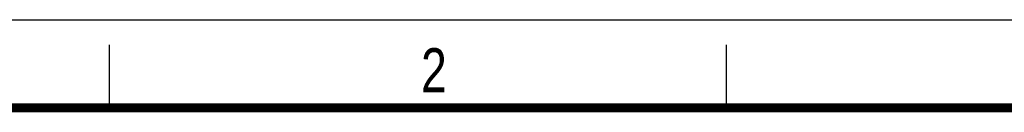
# Model space of a CAD drawing. Header units: millimetres. Extents: x 0 to 210, y 0 to 297.
# Tile 7 of 8: x 49 to 127, y 290 to 297. Entities that reach past the tile are written whole.
import ezdxf

# ---------------------------------------------------------------- set-up
doc = ezdxf.new("R2010")
doc.units = ezdxf.units.MM
doc.header["$LTSCALE"] = 19.36
doc.layers.get('0').update_dxf_attribs({"linetype": 'CONTINUOUS'})
doc.styles.add('TEXTSTYLE_2', font='txt', dxfattribs={"width": 0.75})

msp = doc.modelspace()

# ---------------------------------------------------------------- linework, layer by layer
at = {"color": 2, "linetype": 'CONTINUOUS'}
for p, q in [((0, 297), (210, 297)), ((56, 290), (56, 295)), ((105, 290), (105, 295))]:
    msp.add_line(p, q, dxfattribs=at)
at = {"color": 7, "linetype": 'CONTINUOUS', "const_width": 0.7}
msp.add_lwpolyline([(7, 290), (203, 290)], dxfattribs=at)

# ---------------------------------------------------------------- texts
at = {"color": 5, "linetype": 'CONTINUOUS', "style": 'TEXTSTYLE_2', "width": 0.785714}
msp.add_text('2', height=3.5, dxfattribs=at).set_placement((80.73138, 291.23958))

doc.saveas('drawing.dxf')
